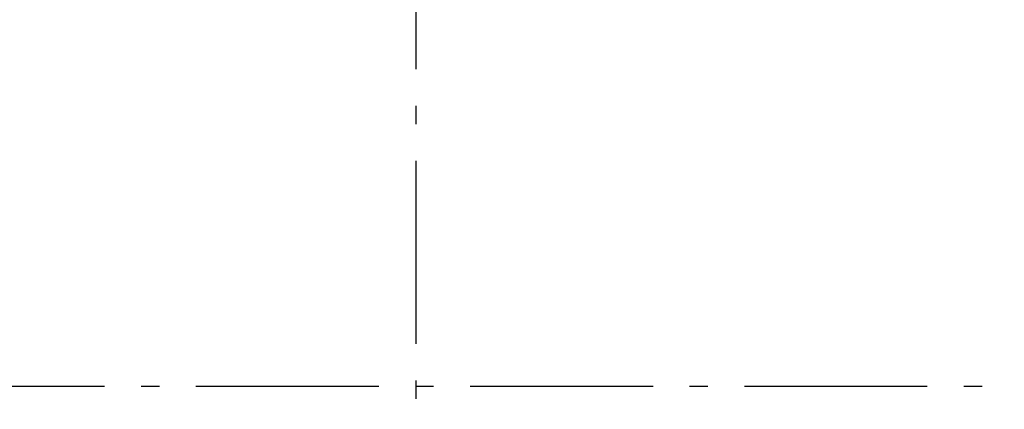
# Model space of a CAD drawing. Header units: millimetres. Extents: x -150 to 340869, y -1115 to 365939.
# Tile 43 of 193: x 288803 to 291495, y 349408 to 350472. Entities that reach past the tile are written whole.
import ezdxf
from ezdxf.enums import TextEntityAlignment as Align

# ---------------------------------------------------------------- set-up
doc = ezdxf.new("R2010")
doc.units = ezdxf.units.MM
doc.header["$LTSCALE"] = 0.5
doc.header["$MEASUREMENT"] = 0
doc.linetypes.add('Akselinje', pattern=[1500, 1000, -200, 100, -200])
doc.linetypes.add('PLINE', pattern=[0])
doc.layers.add('82-- Modullinjer(Nye konstruksjoner)', color=7, linetype='Continuous')
doc.styles.add('GENERATED_STYLE_4', font='arial.ttf')

# ---------------------------------------------------------------- blocks, each defined once
blk = doc.blocks.new('Standard grid marker[14]', base_point=(289886, 363787.1))
at = {"layer": '82-- Modullinjer(Nye konstruksjoner)', "linetype": 'Akselinje'}
blk.add_line((289886, 363587.1), (289886, 339987.1), dxfattribs=at)
at = {"layer": '82-- Modullinjer(Nye konstruksjoner)', "style": 'GENERATED_STYLE_4'}
for tag, p in [('AC_MarkerText_1_0', (289886, 363963.5)), ('AC_MarkerText_1_1', (289886, 339713.5))]:
    blk.add_attdef(tag, text='', height=100, rotation=360, dxfattribs=at).set_placement(p, align=Align.TOP_CENTER)
blk = doc.blocks.new('Standard grid marker[15]', base_point=(305734.8, 349470.7))
at = {"layer": '82-- Modullinjer(Nye konstruksjoner)', "linetype": 'Akselinje'}
blk.add_line((305534.8, 349470.7), (271734.8, 349470.7), dxfattribs=at)
at = {"layer": '82-- Modullinjer(Nye konstruksjoner)', "style": 'GENERATED_STYLE_4'}
for tag, p in [('AC_MarkerText_1_1', (271409.8, 349524.4)), ('AC_MarkerText_1_0', (305859.8, 349524.4))]:
    blk.add_attdef(tag, text='', height=100, rotation=360, dxfattribs=at).set_placement(p, align=Align.TOP_CENTER)

msp = doc.modelspace()

# ---------------------------------------------------------------- block references
at = {"layer": '82-- Modullinjer(Nye konstruksjoner)', "linetype": 'PLINE'}
for name, p in [('Standard grid marker[14]', (289886, 363787.1)), ('Standard grid marker[15]', (305734.8, 349470.7))]:
    msp.add_blockref(name, p, dxfattribs=at)

doc.saveas('drawing.dxf')
